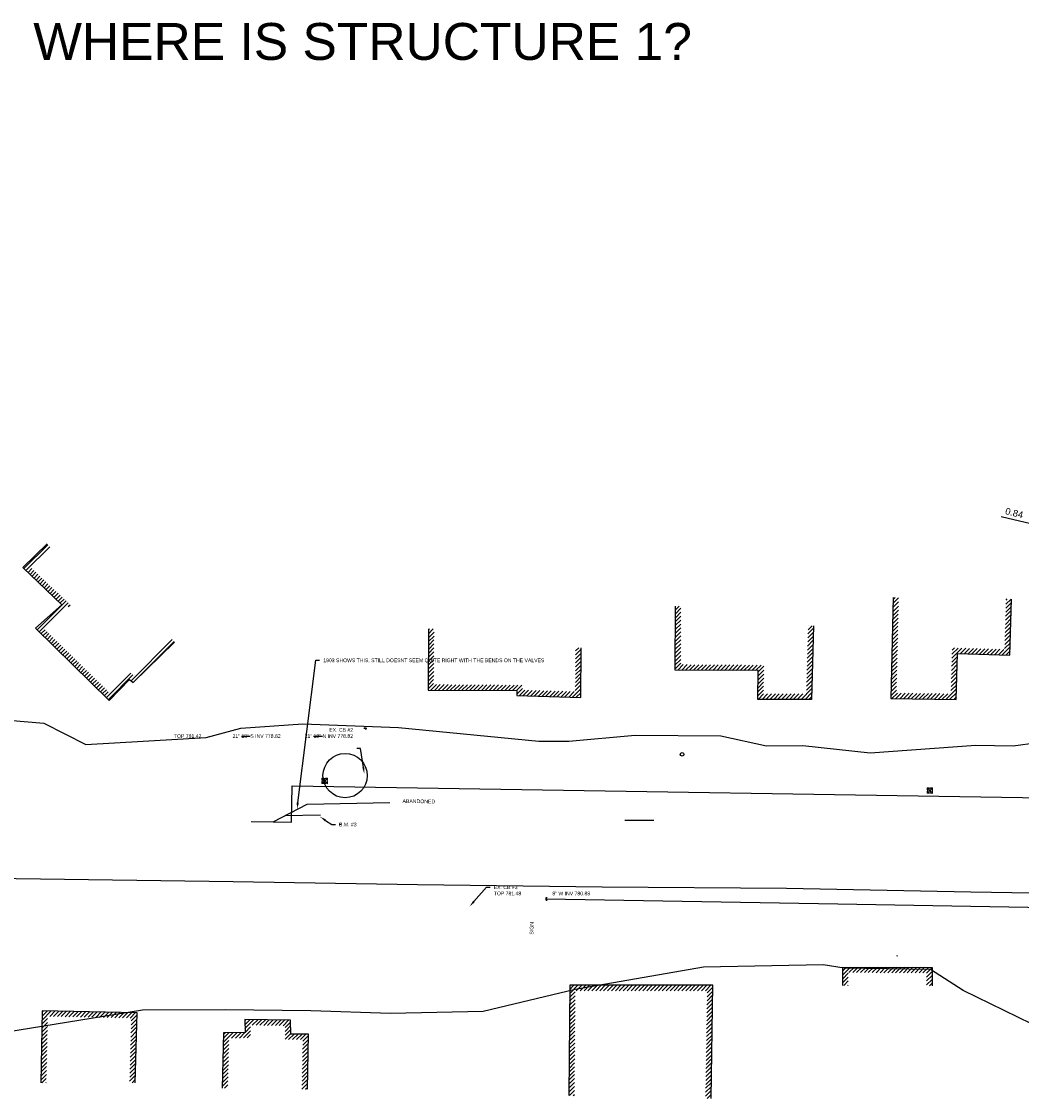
# Model space of a CAD drawing. Header units: feet. Extents: x 1382259 to 1390391, y 443809 to 447042.
# Tile 3 of 9: x 1386262 to 1386804, y 443862 to 444446. Entities that reach past the tile are written whole.
import ezdxf
from ezdxf import colors
from ezdxf.entities.mleader import LeaderData, LeaderLine
from ezdxf.math import Vec2, Vec3

# ---------------------------------------------------------------- set-up
doc = ezdxf.new("R2010")
doc.units = ezdxf.units.FT
doc.header["$MEASUREMENT"] = 0
doc.linetypes.add('OhDOT_USTN5', pattern=[0.11, 0.055, -0.055])
for name, color, linetype in [('BD_X_Building', 130, 'Continuous'), ('BD_X_Hatch', 247, 'Continuous'), ('DR_X_Storm_Sewer', 200, 'OhDOT_USTN5'), ('DT_X_TIN_Hull', 5, 'Continuous'), ('GE_X_CL_Text', 131, 'Continuous'), ('RD_X_Text', 9, 'Continuous'), ('SC_Scratch1', 1, 'Continuous'), ('SC_Scratch3', 7, 'Continuous'), ('UT_X_DIPS', 36, 'Continuous'), ('UT_X_Gas_PER ENBRIDGE', 52, 'gasex'), ('UT_X_Misc_Cells', 7, 'Continuous'), ('UT_X_Water', 140, 'waterex'), ('UT_X_Water_Cells', 141, 'Continuous'), ('UT_X_Water_Text', 142, 'Continuous'), ('VG_X_Cells', 92, 'Continuous')]:
    doc.layers.add(name, color=color, linetype=linetype)
doc.styles.add('Slanted-Normal', font='font31.shx', dxfattribs={"height": 0.1})
doc.styles.get("Standard").update_dxf_attribs({"font": 'ARIAL_0.TTF'})
doc.styles.add('Straight-Normal', font='font30.shx', dxfattribs={"height": 0.1})
doc.linetypes.add('gasex', pattern='A,0.15,-0.2,0.15,-0.2,0.15,-0.1,["G",Straight-Normal,S=1,R=0,X=0,Y=-0.06],-0.15,0.15,-0.2,0.15,-0.2', length=1.8)
doc.linetypes.add("GASEX-4''COEC", pattern='A,0.15,-0.2,0.15,-0.2,0.15,-0.1,["4\'\' G",Straight-Normal,S=1,R=0,X=0,Y=-0.06],-0.5,0.15,-0.2,0.15,-0.2', length=2.15)
doc.linetypes.add("GASEX-6''COEC", pattern='A,0.15,-0.2,0.15,-0.2,0.15,-0.1,["6\'\' G",Straight-Normal,S=1,R=0,X=0,Y=-0.06],-0.5,0.15,-0.2,0.15,-0.2', length=2.15)
doc.linetypes.add('waterex', pattern='A,0.15,-0.2,0.15,-0.2,0.15,-0.1,["W",Straight-Normal,S=1,R=0,X=0,Y=-0.06],-0.25,0.15,-0.2,0.15,-0.2', length=1.9)
doc.linetypes.add("WATEREX-8''COEC", pattern='A,0.15,-0.2,0.15,-0.2,0.15,-0.1,["8\'\' W",Straight-Normal,S=1,R=0,X=0,Y=-0.06],-0.5,0.15,-0.2,0.15,-0.2', length=2.15)
doc.dimstyles.new('COEC', dxfattribs={"dimscale": 13.9, "dimtxt": 0.18, "dimasz": 0.18, "dimexe": 0.18, "dimexo": 0.0625, "dimgap": 0.09, "dimtad": 1, "dimzin": 0, "dimdsep": 46, "dimtxsty": 'Standard', "dimcen": 0.09, "dimclrd": 256, "dimclre": 256, "dimclrt": 256, "dimaunit": 1, "dimadec": 4, "dimazin": 0, "dimtfac": 1, "dimtofl": 0, "dimtmove": 0, "dimatfit": 3, "dimfxl": 1, "dimtolj": 1, "dimtzin": 0, "dimlwd": -1, "dimlwe": -1, "dimarcsym": 0})

# ---------------------------------------------------------------- blocks, each defined once
blk = doc.blocks.new('WM')
at = {"layer": 'UT_X_Water_Cells', "color": 133, "linetype": 'Continuous', "lineweight": 0, "flags": 128}
for points in [[(-0.02, 0.075), (-0.075, 0.075), (-0.075, 0.02)], [(-0.033, 0.045), (-0.017, -0.045), (0, 0.045), (0.017, -0.045), (0.033, 0.045)], [(0.075, 0.02), (0.075, 0.075), (0.02, 0.075)], [(-0.075, -0.02), (-0.075, -0.075), (-0.02, -0.075)], [(0.02, -0.075), (0.075, -0.075), (0.075, -0.02)]]:
    blk.add_lwpolyline(points, dxfattribs=at)
at = {"layer": 'UT_X_Water_Cells', "color": 133, "linetype": 'Continuous', "lineweight": 0}
blk.add_circle((0, 0), 0.0675, dxfattribs=at)
blk = doc.blocks.new('P-PI-CAP')
for p, q in [((0, 0.77), (0.52, 0.77)), ((0, -0.77), (0, 0.77)), ((0, -0.77), (0.52, -0.77))]:
    blk.add_line(p, q)
blk.add_point((0, 0))
blk.add_point((0, 0))
blk = doc.blocks.new('*D1126')
at = {"layer": 'Defpoints', "color": 0, "transparency": 16777216}
for p in [(1386813.03, 444172.8), (1386813.84, 444176.16), (1386814.65, 444175.97)]:
    blk.add_point(p, dxfattribs=at)
at = {"layer": 'SC_Scratch3', "transparency": 16777216}
for p, q in [((1386809.53, 444173.65), (1386793.45, 444177.52)), ((1386813.55, 444174.95), (1386812.19, 444169.3)), ((1386814.36, 444174.75), (1386813, 444169.11)), ((1386817.34, 444171.76), (1386820.84, 444170.92))]:
    blk.add_line(p, q, dxfattribs=at)
for points in [[(1386809.67, 444174.23), (1386809.39, 444173.06), (1386813.03, 444172.8)], [(1386817.48, 444172.35), (1386817.2, 444171.18), (1386813.84, 444172.61)]]:
    blk.add_solid(points, dxfattribs=at)
at = {"layer": 'SC_Scratch3', "transparency": 16777216, "insert": (1386800.59, 444179.54), "char_height": 3.6, "attachment_point": 5, "rotation": 346.4549}
blk.add_mtext('\\A1;0.84', dxfattribs=at)

msp = doc.modelspace()

# ---------------------------------------------------------------- hatches: boundary and pattern name
at = {"layer": 'BD_X_Hatch'}
h = msp.add_hatch(dxfattribs=at)
h.set_pattern_fill('ANSI31', color=256, scale=12)
h.paths.add_polyline_path([(1386274.448, 444117.008), (1386288.845, 444129.745), (1386267.53, 444150.003), (1386278.413, 444160.666), (1386276.314, 444162.809), (1386263.21, 444149.97), (1386284.407, 444129.824), (1386270.045, 444117.119), (1386310.07, 444077.945), (1386321.018, 444089.356), (1386323.042, 444087.62), (1386345.447, 444109.563), (1386343.348, 444111.706), (1386322.908, 444091.688), (1386320.818, 444093.481), (1386310.003, 444082.209)])
h = msp.add_hatch(dxfattribs=at)
h.set_pattern_fill('ANSI31', color=256, scale=12)
h.paths.add_polyline_path([(1386737.931, 444133.711), (1386734.932, 444133.784), (1386733.599, 444078.933), (1386769.155, 444078.489), (1386769.822, 444103.361), (1386798.266, 444102.472), (1386799.155, 444132.896), (1386796.157, 444132.984), (1386795.356, 444105.565), (1386766.903, 444106.453), (1386766.235, 444081.525), (1386736.672, 444081.895)])
h = msp.add_hatch(dxfattribs=at)
h.set_pattern_fill('ANSI31', color=256, scale=12)
h.paths.add_polyline_path([(1386691.845, 444118.372), (1386688.846, 444118.453), (1386687.84, 444081.495), (1386664.63, 444081.495), (1386664.901, 444097.074), (1386619.775, 444097.356), (1386619.899, 444129.102), (1386616.899, 444129.114), (1386616.763, 444094.375), (1386661.849, 444094.093), (1386661.577, 444078.495), (1386690.759, 444078.495)])
h = msp.add_hatch(dxfattribs=at)
h.set_pattern_fill('ANSI31', color=256, scale=12)
h.paths.add_polyline_path([(1386534.12, 444086.213), (1386485.855, 444086.545), (1386486.096, 444116.676), (1386483.096, 444116.701), (1386482.831, 444083.565), (1386531.043, 444083.234), (1386530.976, 444080.649), (1386565.593, 444079.589), (1386565.859, 444106.495), (1386562.858, 444106.495), (1386562.624, 444082.682), (1386534.052, 444083.557)])
h = msp.add_hatch(dxfattribs=at)
h.set_pattern_fill('ANSI31', color=256, scale=12)
h.paths.add_polyline_path([(1386710.583, 443923.399), (1386707.583, 443923.41), (1386707.621, 443933.41), (1386756.05, 443933.226), (1386756.012, 443923.226), (1386753.012, 443923.237), (1386753.039, 443930.237), (1386710.61, 443930.399)])
h = msp.add_hatch(dxfattribs=at)
h.set_pattern_fill('ANSI31', color=256, scale=12)
h.paths.add_polyline_path([(1386637.174, 443923.518), (1386559.635, 443923.518), (1386559.161, 443863.805), (1386562.161, 443863.781), (1386562.611, 443920.518), (1386634.127, 443920.518), (1386633.226, 443862.192), (1386636.226, 443862.146)])
h = msp.add_hatch(dxfattribs=at)
h.set_pattern_fill('ANSI31', color=256, scale=12)
h.paths.add_polyline_path([(1386325.087, 443908.656), (1386273.731, 443909.725), (1386272.873, 443870.596), (1386275.875, 443870.621), (1386276.665, 443906.664), (1386322.003, 443905.72), (1386321.018, 443870.709), (1386324.017, 443870.624)])
h = msp.add_hatch(dxfattribs=at)
h.set_pattern_fill('ANSI31', color=256, scale=12)
h.paths.add_polyline_path([(1386408.254, 443904.523), (1386383.494, 443904.981), (1386383.646, 443897.955), (1386372.03, 443897.802), (1386371.266, 443867.713), (1386374.265, 443867.637), (1386374.956, 443894.84), (1386386.712, 443894.995), (1386386.561, 443901.924), (1386405.314, 443901.577), (1386405.468, 443894.039), (1386414.974, 443894.039), (1386414.426, 443867.163), (1386417.425, 443867.102), (1386418.036, 443897.039), (1386408.407, 443897.039)])

# ---------------------------------------------------------------- linework, layer by layer
at = {"layer": 'BD_X_Building', "flags": 128}
for points in [[(1386276.314, 444162.809), (1386263.21, 444149.97), (1386284.407, 444129.824), (1386270.045, 444117.119), (1386310.07, 444077.945), (1386321.018, 444089.356), (1386323.042, 444087.62), (1386345.447, 444109.563)], [(1386734.932, 444133.784), (1386733.599, 444078.933), (1386769.155, 444078.489), (1386769.822, 444103.361), (1386798.266, 444102.472), (1386799.155, 444132.896)], [(1386691.845, 444118.372), (1386690.759, 444078.495), (1386661.577, 444078.495), (1386661.849, 444094.093), (1386616.763, 444094.375), (1386616.899, 444129.114)], [(1386483.096, 444116.701), (1386482.831, 444083.565), (1386531.043, 444083.234), (1386530.976, 444080.649), (1386565.593, 444079.589), (1386565.859, 444106.495)], [(1386636.226, 443862.146), (1386637.174, 443923.518), (1386559.635, 443923.518), (1386559.161, 443863.805)], [(1386324.017, 443870.624), (1386325.087, 443908.656), (1386273.731, 443909.725), (1386272.873, 443870.596)], [(1386417.425, 443867.102), (1386418.036, 443897.039), (1386408.407, 443897.039), (1386408.254, 443904.523), (1386383.494, 443904.981), (1386383.646, 443897.955), (1386372.03, 443897.802), (1386371.266, 443867.713)]]:
    msp.add_lwpolyline(points, dxfattribs=at)
at = {"layer": 'BD_X_Building'}
msp.add_lwpolyline([(1386707.583, 443923.41), (1386707.621, 443933.41), (1386756.05, 443933.226), (1386756.012, 443923.226)], dxfattribs=at)
at = {"layer": 'DR_X_Storm_Sewer'}
for points in [[(1386448.008, 444062.582, -0.8), (1386448.758, 444062.568, 0.8), (1386449.508, 444062.555, 0.8), (1386448.758, 444062.568)], [(1386737.386, 443939.46, -0.8), (1386737.136, 443939.471, 0.8), (1386736.887, 443939.481, 0.8), (1386737.136, 443939.471)]]:
    msp.add_lwpolyline(points, format="xyb", dxfattribs=at)
at = {"layer": 'DT_X_TIN_Hull', "flags": 128}
for points in [[(1386255.348, 444067.29), (1386274.548, 444065.637), (1386297.344, 444053.976), (1386362.508, 444057.783), (1386381.377, 444062.909), (1386414.912, 444065.323), (1386466.873, 444063.21), (1386542.948, 444055.859), (1386559.055, 444055.825), (1386595.011, 444059.074), (1386641.505, 444058.66), (1386666.223, 444053.335), (1386686.028, 444053.586), (1386722.402, 444049.553), (1386779.754, 444053.636), (1386799.978, 444053.301), (1386813.197, 444055.149)], [(1386810.015, 443902.682), (1386772.964, 443920.741), (1386755.202, 443931.978), (1386708.43, 443932.717), (1386696.989, 443934.615), (1386632.069, 443933.324), (1386562.506, 443921.288), (1386512.677, 443909.293), (1386462.461, 443908.233), (1386419.386, 443909.583), (1386372.858, 443910.183), (1386328.045, 443910.045), (1386246.491, 443896.829)]]:
    msp.add_lwpolyline(points, dxfattribs=at)
at = {"layer": 'SC_Scratch1', "elevation": 782.318}
msp.add_lwpolyline([(1386387.045, 444012.215), (1386398.858, 444012.091), (1386417.238, 444021.773), (1386462.159, 444022.558)], dxfattribs=at)
at = {"layer": 'UT_X_Gas_PER ENBRIDGE', "linetype": "GASEX-6''COEC"}
msp.add_lwpolyline([(1386207.224, 443982.16), (1386377.125, 443979.814), (1386477.123, 443978.1), (1386577.208, 443976.858), (1386677.14, 443976.174), (1386777.037, 443974.18), (1386877.086, 443972.539), (1386977.078, 443971.24), (1387077.064, 443969.601), (1387177.035, 443968.295), (1387208.5, 443967.707)], dxfattribs=at)
at = {"layer": 'UT_X_Gas_PER ENBRIDGE', "linetype": "GASEX-4''COEC"}
msp.add_lwpolyline([(1386546.852, 443970.391), (1386704.991, 443967.62), (1387178.929, 443959.316)], dxfattribs=at)
at = {"layer": 'UT_X_Misc_Cells', "flags": 128}
for points, elevation in [([(1386405.232, 444015.571), (1386424.456, 444015.967)], 782.378), ([(1386605.223, 444012.845), (1386589.584, 444012.869)], 782.222)]:
    msp.add_lwpolyline(points, dxfattribs=dict(at, elevation=elevation))
at = {"layer": 'UT_X_Water'}
msp.add_line((1386435.732, 444010.711), (1386434.654, 444010.709), dxfattribs=at)
at = {"layer": 'UT_X_Water', "elevation": 782.318, "flags": 128}
for points in [[(1386408.857, 444011.932), (1386409.17, 444031.602)], [(1386398.858, 444012.091), (1386408.857, 444011.932)]]:
    msp.add_lwpolyline(points, dxfattribs=at)
at = {"layer": 'UT_X_Water', "linetype": "WATEREX-8''COEC", "flags": 128}
msp.add_lwpolyline([(1386409.17, 444031.602), (1387359.166, 444016.449)], dxfattribs=at)
at = {"layer": 'VG_X_Cells'}
for centre, radius in [((1386620.524, 444048.709, 782.319), 1), ((1386437.861, 444037.157, 782.374), 12)]:
    msp.add_circle(centre, radius, dxfattribs=at)

# ---------------------------------------------------------------- block references
at = {"layer": 'UT_X_Gas_PER ENBRIDGE', "rotation": 359.2889028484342}
msp.add_blockref('P-PI-CAP', (1386546.852, 443970.391), dxfattribs=at)
at = {"layer": 'UT_X_Water', "xscale": 20, "yscale": 20, "zscale": 20}
for p, rotation in [((1386426.779, 444034.321), 359.0861759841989), ((1386754.831, 444029.089), 359.0861759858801)]:
    msp.add_blockref('WM', p, dxfattribs=dict(at, rotation=rotation))

# ---------------------------------------------------------------- texts
at = {"layer": 'RD_X_Text', "insert": (1386537.891, 443950.995, 782.316), "char_height": 2, "attachment_point": 1, "rotation": 88.683318}
msp.add_mtext_dynamic_manual_height_columns('SIGN', width=13.93563, gutter_width=10, heights=[0], dxfattribs=at)
at = {"layer": 'SC_Scratch1', "insert": (1386268.852, 444478.532), "char_height": 20, "attachment_point": 1}
msp.add_mtext_dynamic_manual_height_columns('\\PWHERE IS STRUCTURE 1?', width=719.51924, gutter_width=10, heights=[0], dxfattribs=at)
at = {"layer": 'UT_X_Water_Text', "insert": (1386469.008, 444024.377, 782), "char_height": 2, "attachment_point": 1, "rotation": 359.163194}
msp.add_mtext_dynamic_manual_height_columns('ABANDONED', width=41.13094, gutter_width=10, heights=[0], dxfattribs=at)

# ---------------------------------------------------------------- dimensions: what is measured, and where the dimension line sits
at = {"layer": 'SC_Scratch3'}
dim = msp.add_aligned_dim(p1=(1386814.654, 444175.968), p2=(1386813.841, 444176.164), distance=3.458, dimstyle='COEC', override={"dimscale": 20}, dxfattribs=at)
dim.commit()
dim.dimension.update_dxf_attribs({"geometry": '*D1126', "text_midpoint": (1386800.595, 444179.54)})

# ---------------------------------------------------------------- leaders
at = {"layer": 'GE_X_CL_Text'}
ml = msp.add_multileader_mtext('Standard', dxfattribs=at)
ml.set_content('B.M. #3', color=256, style='Slanted-Normal')
ml.set_leader_properties()
ml.build(insert=Vec2(0, 0))
ml.multileader.update_dxf_attribs({"text_right_attachment_type": 3, "dogleg_length": 0.1, "arrow_head_size": 3.6, "scale": 20})
ctx = ml.context
ctx.base_point, ctx.scale, ctx.char_height, ctx.arrow_head_size, ctx.plane_origin = Vec3(1386432.592, 444010.675, 782.599), 20, 2, 3.6, Vec3(1386461.748, 444006.801, 782.599)
ctx.right_attachment = 3
notes = []
notes.append((ctx, [(1, (1, 1, 0), (1386430.592, 444010.675, 782.599), (1, 0), 2, [(0, [(1386424.211, 444014.914, 782.599)], 0, [])])]))
ctx.mtext.insert, ctx.mtext.flow_direction = Vec3(1386434.592, 444011.675, 782.599), 5
at = {"layer": 'RD_X_Text'}
ml = msp.add_multileader_mtext('Standard', dxfattribs=at)
ml.set_content('DISC GOLF STARTING SPOT TO BE RELOCATED BEFORE PROJECT START', color=256, style='Slanted-Normal')
ml.set_leader_properties()
ml.build(insert=Vec2(0, 0))
ml.multileader.update_dxf_attribs({"text_right_attachment_type": 3, "dogleg_length": 0.1, "arrow_head_size": 3.6, "scale": 20})
ctx = ml.context
ctx.base_point, ctx.scale, ctx.char_height, ctx.arrow_head_size, ctx.plane_origin = Vec3(1385466.148, 444069.346, 780.28), 20, 2.5, 3.6, Vec3(1385458.002, 444057.679, 780.28)
ctx.right_attachment = 3
notes.append((ctx, [(0, (1, 1, 0), (1385464.148, 444069.346, 780.28), (1, 0), 2, [(0, [(1385457.333, 444035.318, 780.28)], 0, [])])]))
ctx.mtext.insert, ctx.mtext.width, ctx.mtext.flow_direction = Vec3(1385468.148, 444070.596, 780.28), 48.05726, 5
at = {"layer": 'SC_Scratch1'}
ml = msp.add_multileader_mtext('Standard', dxfattribs=at)
ml.set_content('1903 SHOWS THIS. STILL DOESNT SEEM QUITE RIGHT WITH THE BENDS ON THE VALVES', color=256, style='Slanted-Normal')
ml.set_leader_properties()
ml.build(insert=Vec2(0, 0))
ml.multileader.update_dxf_attribs({"text_right_attachment_type": 3, "dogleg_length": 0.1, "arrow_head_size": 3.6, "scale": 20})
ctx = ml.context
ctx.base_point, ctx.scale, ctx.char_height, ctx.arrow_head_size, ctx.plane_origin = Vec3(1386424.038, 444099.672, 782.318), 20, 2, 3.6, Vec3(1386411.798, 444018.907, 782.318)
ctx.right_attachment = 3
notes.append((ctx, [(0, (1, 1, 0), (1386422.038, 444099.672, 782.318), (1, 0), 2, [(0, [(1386411.798, 444018.907, 782.318)], 0, [])])]))
ctx.mtext.insert, ctx.mtext.width, ctx.mtext.flow_direction = Vec3(1386426.038, 444100.672, 782.318), 36.02355, 5
at = {"layer": 'UT_X_DIPS'}
ml = msp.add_multileader_mtext('Standard', dxfattribs=at)
ml.set_content('EX. CB #2\\PTOP 781.42                      {\\C1;21"} {\\K18"} S INV 778.82                 {\\C1;21"} {\\K18"} N INV 778.82  ', color=256, style='Slanted-Normal')
ml.set_leader_properties()
ml.build(insert=Vec2(0, 0))
ml.multileader.update_dxf_attribs({"text_right_attachment_type": 3, "dogleg_length": 0.1, "arrow_head_size": 3.6, "scale": 20})
ctx = ml.context
ctx.base_point, ctx.scale, ctx.char_height, ctx.arrow_head_size, ctx.plane_origin = Vec3(1386410.32, 444061.958, 781.417), 20, 2, 3.6, Vec3(1386448.322, 444038.089, 781.417)
ctx.right_attachment, ctx.text_align_type = 3, 2
notes.append((ctx, [(0, (1, 1, 0), (1386446.193, 444051.958, 781.417), (-1, 0), 2, [(0, [(1386448.322, 444038.089, 781.417)], 0, [])])]))
ctx.mtext.insert, ctx.mtext.width, ctx.mtext.alignment, ctx.mtext.flow_direction = Vec3(1386442.193, 444062.958, 781.417), 35.85201, 3, 5
ml = msp.add_multileader_mtext('Standard', dxfattribs=at)
ml.set_content('EX. CB #3\\PTOP 781.48                      8" W INV 780.88                                                                                                                           ', color=256, style='Slanted-Normal')
ml.set_leader_properties()
ml.build(insert=Vec2(0, 0))
ml.multileader.update_dxf_attribs({"text_right_attachment_type": 3, "dogleg_length": 0.1, "arrow_head_size": 3.6, "scale": 20})
ctx = ml.context
ctx.base_point, ctx.scale, ctx.char_height, ctx.arrow_head_size, ctx.plane_origin = Vec3(1386516.445, 443976.632), 20, 2, 3.6, Vec3(1386505.341, 443966.22)
ctx.right_attachment = 3
notes.append((ctx, [(0, (1, 1, 0), (1386514.445, 443976.632), (1, 0), 2, [(0, [(1386505.341, 443966.22)], 0, [])])]))
ctx.mtext.insert, ctx.mtext.width, ctx.mtext.flow_direction = Vec3(1386518.445, 443977.632), 33.79225, 5
at = {"layer": 'UT_X_Water_Text'}
ml = msp.add_multileader_mtext('Standard', dxfattribs=at)
ml.set_content('Ex. VALVE BOX (202) PER PHASE 1', color=256, style='Slanted-Normal')
ml.set_leader_properties()
ml.build(insert=Vec2(0, 0))
ml.multileader.update_dxf_attribs({"text_right_attachment_type": 3, "dogleg_length": 0.1, "arrow_head_size": 3.6, "scale": 20})
ctx = ml.context
ctx.base_point, ctx.scale, ctx.char_height, ctx.arrow_head_size, ctx.plane_origin = Vec3(1387311.261, 444013.364), 20, 2, 3.6, Vec3(1387354.142, 444009.39)
ctx.right_attachment, ctx.text_align_type = 3, 2
notes.append((ctx, [(0, (1, 1, 0), (1387343.88, 444010.031), (-1, 0), 2, [(0, [(1387354.142, 444009.39)], 0, [])])]))
ctx.mtext.insert, ctx.mtext.width, ctx.mtext.alignment, ctx.mtext.flow_direction = Vec3(1387339.88, 444014.364), 30.12708, 3, 5
for ctx, leaders in notes:
    for number, flags, end, landing, length, lines in leaders:
        leader = LeaderData()
        leader.index, (leader.has_last_leader_line, leader.has_dogleg_vector, leader.attachment_direction) = number, flags
        leader.last_leader_point, leader.dogleg_vector, leader.dogleg_length = Vec3(end), Vec3(landing), length
        for number, points, colour, breaks in lines:
            line = LeaderLine()
            line.index, line.vertices, line.color, line.breaks = number, Vec3.list(points), colors.encode_raw_color(colour), breaks
            leader.lines.append(line)
        ctx.leaders.append(leader)

doc.saveas('drawing.dxf')
